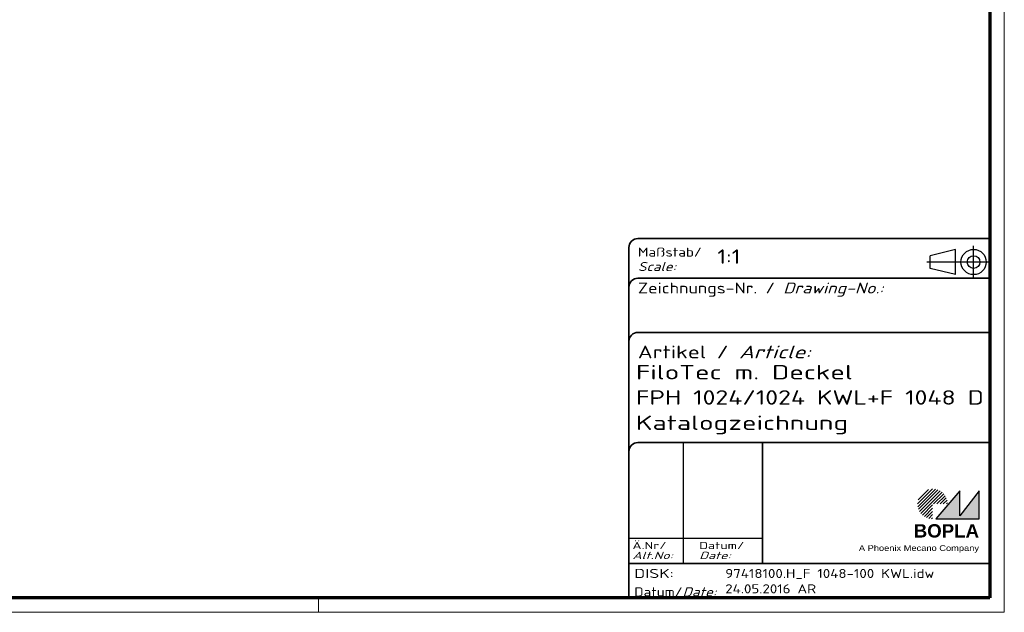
# Model space of a CAD drawing. Header units: millimetres. Extents: x 1 to 593, y 1 to 419.
# Tile 227 of 231: x 320 to 593, y 1 to 165. Entities that reach past the tile are written whole.
import ezdxf
from ezdxf.enums import TextEntityAlignment as Align

# ---------------------------------------------------------------- set-up
doc = ezdxf.new("R2010")
doc.units = ezdxf.units.MM
doc.linetypes.add('ACAD_ISO04W100', pattern=[30, 24, -3, 0, -3])
doc.linetypes.add('DASHED', pattern=[0.2067, 0.1654, -0.0413])
doc.layers.get('0').update_dxf_attribs({"lineweight": 25})
for name, color, linetype, lineweight in [('Rahmen (ISO)', 7, 'Continuous', 70), ('Schraffur (ISO)', 1, 'Continuous', 18), ('Sichtbar schmal (ISO)', 1, 'Continuous', 25), ('Titel (ISO)', 5, 'Continuous', 50), ('Verdeckt (ISO)', 5, 'DASHED', 35)]:
    doc.layers.add(name, color=color, linetype=linetype, lineweight=lineweight)
doc.styles.add('Notiztext (DIN)', font='isocpeur.ttf', dxfattribs={"width": 1.1})
doc.styles.get("Standard").update_dxf_attribs({"font": 'isocpeur.ttf', "width": 1.1})
doc.styles.add('Textstil142', font='isocpeur.ttf', dxfattribs={"width": 1.4})
doc.styles.add('Textstil143', font='isocpeur.ttf', dxfattribs={"width": 1.4})
doc.styles.add('Textstil144', font='isocpeur.ttf', dxfattribs={"width": 1.4})
doc.styles.add('Textstil242', font='isocpeur.ttf', dxfattribs={"width": 1.2})
doc.styles.add('Textstil243', font='isocpeur.ttf', dxfattribs={"width": 1.4})
doc.styles.add('Textstil248', font='isocpeui.ttf', dxfattribs={"width": 1.2})
doc.styles.add('Textstil249', font='isocpeui.ttf', dxfattribs={"width": 1.4})
doc.styles.add('Textstil259', font='isocpeur.ttf', dxfattribs={"width": 1.3})
doc.styles.add('Textstil68', font='isocpeur.ttf', dxfattribs={"width": 1.2})

# ---------------------------------------------------------------- blocks, each defined once
blk = doc.blocks.new('Schriftfelder Katalogzeichnung')
at = {"layer": 'Schraffur (ISO)'}
h = blk.add_hatch(dxfattribs=at)
h.set_pattern_fill('ANSI31', color=1, scale=5.08, style=0)
h.set_pattern_definition([(45, (0, 0), (-0.4490128, 0.4490128), [])])
edge = h.paths.add_edge_path()
edge.add_line((395.78, 37.31), (391.63, 37.31))
edge.add_line((391.63, 37.31), (391.63, 33.16))
edge.add_arc((391.63, 37.31), 4.15, 0, 270, ccw=False)
blk.add_hatch(color=7, dxfattribs=at).paths.add_polyline_path([(392.48, 33.16), (404.48, 33.16), (404.48, 40.96), (399.18, 34.06), (399.18, 40.96)])
at = {"color": 5, "linetype": 'Continuous'}
for p, q in [((397.98, 107.81), (390.98, 106.06)), ((397.98, 100.81), (397.98, 107.81)), ((390.98, 102.56), (390.98, 106.06)), ((397.98, 100.81), (390.98, 102.56))]:
    blk.add_line(p, q, dxfattribs=at)
at = {"color": 1, "linetype": 'ACAD_ISO04W100'}
for p, q in [((402.98, 99.81), (402.98, 108.81)), ((407.48, 104.31), (389.98, 104.31))]:
    blk.add_line(p, q, dxfattribs=at)
at = {"color": 1, "linetype": 'Continuous', "lineweight": 25}
for p, q in [((322.48, 54.31), (322.48, 20.81)), ((307.48, 27.81), (344.48, 27.81))]:
    blk.add_line(p, q, dxfattribs=at)
at = {"color": 7, "linetype": 'Continuous'}
for p, q in [((399.18, 40.96), (392.48, 33.16)), ((404.48, 40.96), (399.18, 34.06)), ((399.18, 34.06), (399.18, 40.96)), ((404.48, 33.16), (404.48, 40.96)), ((392.48, 33.16), (404.48, 33.16))]:
    blk.add_line(p, q, dxfattribs=at)
at = {"color": 5, "linetype": 'Continuous'}
for radius in [3.5, 1.75]:
    blk.add_circle((402.98, 104.31), radius, dxfattribs=at)
at = {"layer": 'Titel (ISO)', "lineweight": 18}
for p, q in [((411.48, 7.31), (411.48, 8.31)), ((410.48, 7.31), (411.48, 7.31))]:
    blk.add_line(p, q, dxfattribs=at)
at = {"layer": 'Verdeckt (ISO)', "color": 5, "linetype": 'Continuous', "lineweight": 35}
for p, q in [((407.48, 110.81), (309.98, 110.81)), ((307.48, 108.31), (307.48, 11.31)), ((407.48, 99.81), (309.98, 99.81)), ((407.48, 84.81), (309.98, 84.81)), ((407.48, 54.31), (309.98, 54.31)), ((407.48, 20.81), (307.48, 20.81))]:
    blk.add_line(p, q, dxfattribs=at)
at = {"layer": 'Verdeckt (ISO)', "color": 5, "linetype": 'Continuous'}
blk.add_line((344.48, 54.31), (344.48, 20.81), dxfattribs=at)
at = {"layer": 'Verdeckt (ISO)', "color": 5, "linetype": 'Continuous', "lineweight": 35}
for centre in [(309.98, 108.31), (309.98, 97.31), (309.98, 82.31), (309.98, 51.81)]:
    blk.add_arc(centre, 2.5, 90, 180, dxfattribs=at)
at = {"color": 5, "style": 'Textstil142', "width": 1.4}
blk.add_text('DISK:', height=2.5, dxfattribs=at).set_placement((308.98, 16.81))
at = {"color": 7, "insert": (309.98, 77.64), "char_height": 3.5, "attachment_point": 7}
blk.add_mtext('\\fISOCPEUR|b0|i0;\\W1.30;\\H3.5000;Artikel / \\fISOCPEUR|b0|i1;\\W1.30;\\H3.5000;Article:', dxfattribs=at)
at = {"color": 5, "insert": (308.98, 11.72), "char_height": 2.5, "attachment_point": 7}
blk.add_mtext('\\fISOCPEUR|b0|i0;\\W1.20;\\H2.5000;Datum/\\fISOCPEUR|b0|i1;\\W1.20;\\H2.5000;Date:', dxfattribs=at)
at = {"color": 5, "style": 'Textstil68', "width": 1.2}
for tag, p in [('DATEINAME_001', (334.18, 16.81)), ('ERSTELLUNGSDATUM_001', (334.18, 12.56)), ('50-Namenskürzel_001', (354.18, 12.56))]:
    blk.add_attdef(tag, p, '', height=2.5, dxfattribs=at)
at = {"layer": 'Sichtbar schmal (ISO)', "color": 1}
for s, height, style, width, p in [('Maßstab/', 2.5, 'Textstil68', 1.2, (309.98, 105.81)), ('Scale:', 2.5, 'Textstil248', 1.2, (309.98, 101.81)), ('Ä.Nr/', 2, 'Textstil144', 1.4, (308.48, 24.81)), ('Datum/', 2, 'Textstil144', 1.4, (326.98, 24.81)), ('Alt.No:', 2, 'Textstil249', 1.4, (308.48, 22.06)), ('Date:', 2, 'Textstil249', 1.4, (326.98, 22.06))]:
    blk.add_text(s, height=height, dxfattribs=dict(at, style=style, width=width)).set_placement(p)
at = {"layer": 'Sichtbar schmal (ISO)', "color": 1, "insert": (309.98, 94.71), "char_height": 3, "attachment_point": 7}
blk.add_mtext('\\fISOCPEUR|b0|i0;\\W1.20;\\H3.0000;Zeichnungs-Nr. / \\fISOCPEUR|b0|i1;\\W1.20;\\H3.0000;Drawing-No.:', dxfattribs=at)
at = {"layer": 'Sichtbar schmal (ISO)', "color": 1, "style": 'Textstil144', "width": 1.4}
for tag, p in [('19-Ä-Nr._-10-', (309.48, 53.56)), ('19-Datum_-10-', (324.48, 53.56)), ('18-Ä-Nr._-9-', (309.48, 51.06)), ('18-Datum_-9-', (324.48, 51.06)), ('17-Ä-Nr._-8-', (309.48, 48.56)), ('16-Ä-Nr._-7-', (309.48, 46.06)), ('17-Datum_-8-', (324.48, 48.56)), ('15-Ä-Nr._-6-', (309.48, 43.56)), ('16-Datum_-7-', (324.48, 46.06)), ('14-Ä-Nr._-5-', (309.48, 41.06)), ('15-Datum_-6-', (324.48, 43.56)), ('14-Datum_-5-', (324.48, 41.06)), ('13-Ä-Nr._-4-', (309.48, 38.56)), ('13-Datum_-4-', (324.48, 38.56)), ('12-Ä-Nr._-3-', (309.48, 36.06)), ('12-Datum_-3-', (324.48, 36.06)), ('11-Ä-Nr._-2-', (309.48, 33.56)), ('11-Datum_-2-', (324.48, 33.56)), ('10-Ä-Nr._-1-', (309.48, 31.06)), ('10-Datum_-1-', (324.48, 31.06))]:
    blk.add_attdef(tag, text='', height=2, dxfattribs=at).set_placement(p, align=Align.TOP_LEFT)
at = {"layer": 'Titel (ISO)', "color": 7, "insert": (404.48, 27.96), "char_height": 3.7, "width": 19.8847, "attachment_point": 9, "style": 'Notiztext (DIN)'}
blk.add_mtext('\\fArial|b1|i0;\\H3.7000;BOPLA', dxfattribs=at)
at = {"layer": 'Titel (ISO)', "color": 5, "insert": (404.48, 23.81), "char_height": 1.6, "width": 34.8824, "attachment_point": 9, "style": 'Notiztext (DIN)'}
blk.add_mtext('\\fArial|b0|i0;\\W1.15;\\H1.6000;A Phoenix Mecano Company', dxfattribs=at)
at = {"layer": 'Titel (ISO)', "color": 7}
for tag, p, height, style, width in [('02-Maßstab_001', (332, 103.81), 4, 'Textstil242', 1.2), ('07-Artikel-Modell_001', (309.43, 71.81), 3.98, 'Textstil243', 1.4), ('08-Artikel-Benennung_001', (309.46, 64.81), 4, 'Textstil259', 1.3), ('09-Artikel-Benennung_(2.Zeile)_001', (309.43, 57.81), 3.98, 'Textstil243', 1.4)]:
    blk.add_attdef(tag, p, '', height=height, dxfattribs=dict(at, style=style, width=width))
at = {"layer": 'Titel (ISO)', "color": 7, "style": 'Textstil143', "width": 1.4}
blk.add_attdef('03-Zchn.Nr.', text='', height=4, dxfattribs=at).set_placement((332.48, 92.31), align=Align.TOP_LEFT)
blk = doc.blocks.new('Ränder Bopla-A2-Rahmen')
at = {"layer": 'Rahmen (ISO)', "color": 1, "lineweight": 18}
for p, q in [((593, 1), (593, 419)), ((403, 5), (403, 1)), ((1, 1), (593, 1))]:
    blk.add_line(p, q, dxfattribs=at)
at = {"layer": 'Rahmen (ISO)', "color": 91, "lineweight": 70}
for p, q in [((589, 415), (589, 5)), ((589, 5), (20, 5))]:
    blk.add_line(p, q, dxfattribs=at)

msp = doc.modelspace()

# ---------------------------------------------------------------- block references
msp.add_blockref('Ränder Bopla-A2-Rahmen', (0, 0))
msp.add_blockref('Schriftfelder Katalogzeichnung', (181.5158395, -6.3067288)).add_auto_attribs({'DATEINAME_001': '97418100.H_F 1048-100 KWL.idw', 'ERSTELLUNGSDATUM_001': '24.05.2016', '07-Artikel-Modell_001': 'FiloTec m. Deckel', '50-Namenskürzel_001': 'AR', '02-Maßstab_001': '1:1', '08-Artikel-Benennung_001': 'FPH 1024/1024 KWL+F 1048 D', '09-Artikel-Benennung_(2.Zeile)_001': 'Katalogzeichnung'})

doc.saveas('drawing.dxf')
